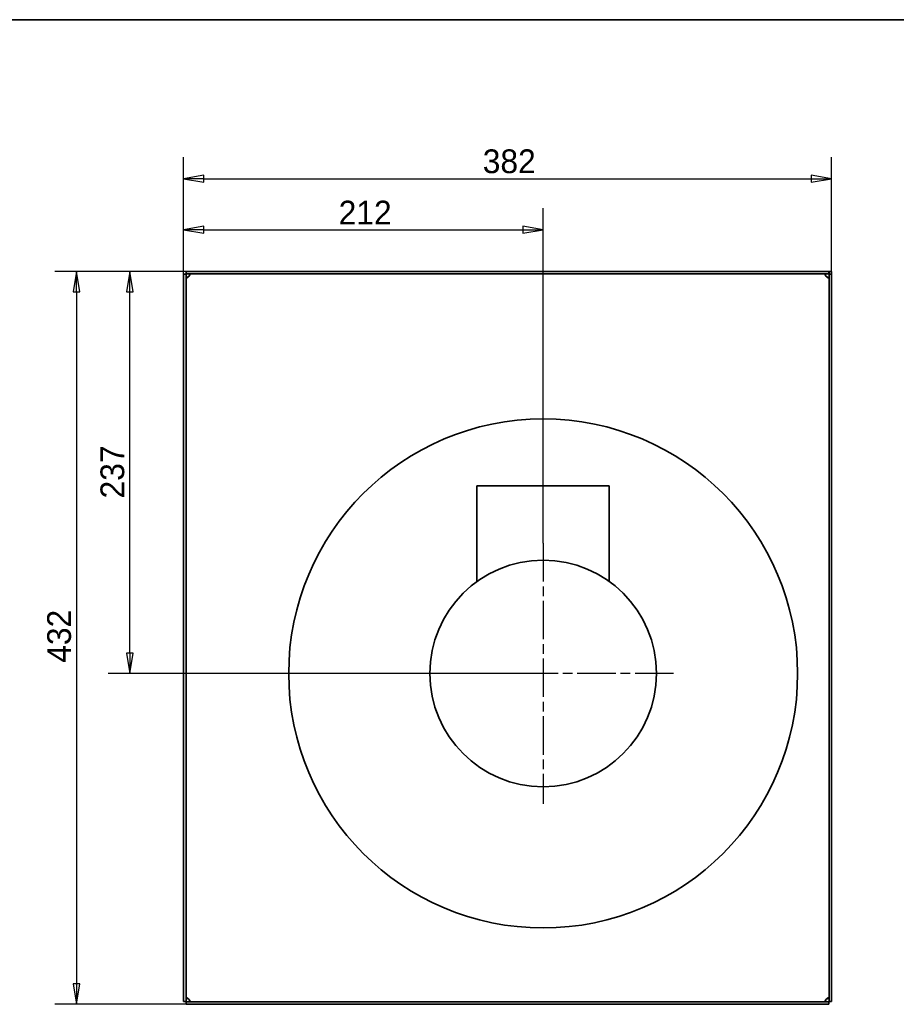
# Model space of a CAD drawing. Header units: millimetres. Extents: x 66 to 1674, y 20 to 1168.
# Tile 21 of 23: x 627 to 1143, y 588 to 1168. Entities that reach past the tile are written whole.
import ezdxf

# ---------------------------------------------------------------- set-up
doc = ezdxf.new("R2010")
doc.units = ezdxf.units.MM
doc.header["$LTSCALE"] = 4
doc.linetypes.add('CHAIN', pattern=[0.3543, 0.2362, -0.0295, 0.0591, -0.0295])
for name, color, linetype, lineweight, true_color in [('Krawędzie widoczne(ISO)', 7, 'Continuous', 35, 0x262659), ('Szkic(ISO)', 7, 'Continuous', 35, 0x262659), ('Wymiary(ISO)', 7, 'Continuous', 25, 0x262659), ('Znacznik środka(ISO)', 7, 'Continuous', 25, 0x262659)]:
    doc.layers.add(name, color=color, linetype=linetype, lineweight=lineweight, true_color=true_color)
doc.styles.add('STANDARDDużyTekst', font='txt')
doc.dimstyles.new('X.XXX mała tolerancja', dxfattribs={"dimscale": 4, "dimtxt": 3.5, "dimasz": 3, "dimexe": 3.175, "dimexo": 0, "dimgap": 0.762, "dimtad": 1, "dimtoh": 1, "dimdec": 1, "dimrnd": 1e-08, "dimtxsty": 'STANDARDDużyTekst', "dimblk": 'Filled-2', "dimcen": 0.09, "dimdle": 10, "dimclrd": 256, "dimclre": 256, "dimclrt": 7, "dimadec": 1, "dimazin": 2, "dimtfac": 0.714286, "dimtdec": 3, "dimtmove": 0, "dimatfit": 3, "dimfxl": 1, "dimtolj": 1, "dimlwd": 25, "dimlwe": 25, "dimarcsym": 0})

# ---------------------------------------------------------------- blocks, each defined once
blk = doc.blocks.new('Ramki Ramka A3')
at = {"layer": 'Szkic(ISO)'}
blk.add_line((25, 292), (415, 292), dxfattribs=at)
blk = doc.blocks.new('Filled-2')
at = {"color": 0}
for p, q in [((0, 0), (-1, 0.167)), ((-1, 0.167), (-1, -0.167)), ((-1, 0), (0, 0)), ((-1, -0.167), (0, 0))]:
    blk.add_line(p, q, dxfattribs=at)
at = {"color": 0, "flags": 128}
blk.add_lwpolyline([(-1, -0.167), (0, 0), (-1, 0.167), (-1, -0.167)], dxfattribs=at)
at = {"color": 0}
blk.add_solid([(-1, -0.167), (0, 0), (-1, 0.167), (-1, -0.167)], dxfattribs=at)
blk = doc.blocks.new('*D13')
at = {"layer": 'Defpoints', "color": 0, "linetype": 'Continuous', "transparency": 16777216}
for p in [(691.51, 1019.68), (724.76, 1019.68), (935.16, 782.68)]:
    blk.add_point(p, dxfattribs=at)
at = {"layer": 'Wymiary(ISO)', "color": 179, "linetype": 'Continuous', "lineweight": 25, "true_color": 0x262658, "transparency": 16777216}
for p, q in [((724.76, 1019.68), (678.81, 1019.68)), ((691.51, 794.68), (691.51, 1007.68)), ((935.16, 782.68), (678.81, 782.68))]:
    blk.add_line(p, q, dxfattribs=at)
at = {"layer": 'Wymiary(ISO)', "color": 179, "linetype": 'Continuous', "lineweight": 25, "true_color": 0x262658, "transparency": 16777216, "xscale": 12, "yscale": 12, "zscale": 12}
for p, rotation in [((691.51, 1019.68), 90), ((691.51, 782.68), 270)]:
    blk.add_blockref('Filled-2', p, dxfattribs=dict(at, rotation=rotation))
at = {"layer": 'Wymiary(ISO)', "color": 7, "linetype": 'Continuous', "lineweight": 25, "transparency": 16777216, "insert": (674.22, 885.82), "char_height": 14, "attachment_point": 1, "rotation": 90, "style": 'STANDARDDużyTekst'}
blk.add_mtext('\\A1;237', dxfattribs=at)
blk = doc.blocks.new('*D14')
at = {"layer": 'Defpoints', "color": 0, "linetype": 'Continuous', "transparency": 16777216}
for p in [(724.76, 1019.68), (660.11, 587.68), (724.76, 587.68)]:
    blk.add_point(p, dxfattribs=at)
at = {"layer": 'Wymiary(ISO)', "color": 179, "linetype": 'Continuous', "lineweight": 25, "true_color": 0x262658, "transparency": 16777216}
for p, q in [((724.76, 1019.68), (647.41, 1019.68)), ((660.11, 1007.68), (660.11, 599.68)), ((724.76, 587.68), (647.41, 587.68))]:
    blk.add_line(p, q, dxfattribs=at)
at = {"layer": 'Wymiary(ISO)', "color": 179, "linetype": 'Continuous', "lineweight": 25, "true_color": 0x262658, "transparency": 16777216, "xscale": 12, "yscale": 12, "zscale": 12}
for p, rotation in [((660.11, 1019.68), 90), ((660.11, 587.68), 270)]:
    blk.add_blockref('Filled-2', p, dxfattribs=dict(at, rotation=rotation))
at = {"layer": 'Wymiary(ISO)', "color": 7, "linetype": 'Continuous', "lineweight": 25, "transparency": 16777216, "insert": (642.82, 788.97), "char_height": 14, "attachment_point": 1, "rotation": 90, "style": 'STANDARDDużyTekst'}
blk.add_mtext('\\A1;432', dxfattribs=at)
blk = doc.blocks.new('*D15')
at = {"layer": 'Defpoints', "color": 0, "linetype": 'Continuous', "transparency": 16777216}
for p in [(935.16, 1044.22), (723.16, 1018.08), (935.16, 859.48)]:
    blk.add_point(p, dxfattribs=at)
at = {"layer": 'Wymiary(ISO)', "color": 179, "linetype": 'Continuous', "lineweight": 25, "true_color": 0x262658, "transparency": 16777216}
for p, q in [((723.16, 1018.08), (723.16, 1056.92)), ((935.16, 859.48), (935.16, 1056.92)), ((735.16, 1044.22), (923.16, 1044.22))]:
    blk.add_line(p, q, dxfattribs=at)
at = {"layer": 'Wymiary(ISO)', "color": 179, "linetype": 'Continuous', "lineweight": 25, "true_color": 0x262658, "transparency": 16777216, "xscale": 12, "yscale": 12, "zscale": 12, "rotation": 180}
blk.add_blockref('Filled-2', (723.16, 1044.22), dxfattribs=at)
at = {"layer": 'Wymiary(ISO)', "color": 179, "linetype": 'Continuous', "lineweight": 25, "true_color": 0x262658, "transparency": 16777216, "xscale": 12, "yscale": 12, "zscale": 12}
blk.add_blockref('Filled-2', (935.16, 1044.22), dxfattribs=at)
at = {"layer": 'Wymiary(ISO)', "color": 7, "linetype": 'Continuous', "lineweight": 25, "transparency": 16777216, "insert": (814.63, 1061.32), "char_height": 14, "attachment_point": 1, "style": 'STANDARDDużyTekst'}
blk.add_mtext('\\A1;212', dxfattribs=at)
blk = doc.blocks.new('*D16')
at = {"layer": 'Defpoints', "color": 0, "linetype": 'Continuous', "transparency": 16777216}
for p in [(1105.16, 1074.26), (723.16, 1018.08), (1105.16, 1018.08)]:
    blk.add_point(p, dxfattribs=at)
at = {"layer": 'Wymiary(ISO)', "color": 179, "linetype": 'Continuous', "lineweight": 25, "true_color": 0x262658, "transparency": 16777216}
for p, q in [((723.16, 1018.08), (723.16, 1086.96)), ((1105.16, 1018.08), (1105.16, 1086.96)), ((735.16, 1074.26), (1093.16, 1074.26))]:
    blk.add_line(p, q, dxfattribs=at)
at = {"layer": 'Wymiary(ISO)', "color": 179, "linetype": 'Continuous', "lineweight": 25, "true_color": 0x262658, "transparency": 16777216, "xscale": 12, "yscale": 12, "zscale": 12, "rotation": 180}
blk.add_blockref('Filled-2', (723.16, 1074.26), dxfattribs=at)
at = {"layer": 'Wymiary(ISO)', "color": 179, "linetype": 'Continuous', "lineweight": 25, "true_color": 0x262658, "transparency": 16777216, "xscale": 12, "yscale": 12, "zscale": 12}
blk.add_blockref('Filled-2', (1105.16, 1074.26), dxfattribs=at)
at = {"layer": 'Wymiary(ISO)', "color": 7, "linetype": 'Continuous', "lineweight": 25, "transparency": 16777216, "insert": (899.55, 1091.55), "char_height": 14, "attachment_point": 1, "style": 'STANDARDDużyTekst'}
blk.add_mtext('\\A1;382', dxfattribs=at)

msp = doc.modelspace()

# ---------------------------------------------------------------- linework, layer by layer
at = {"layer": 'Krawędzie widoczne(ISO)'}
for p, q in [((723.158, 1018.078), (723.158, 589.278)), ((724.658, 1018.078), (723.158, 1018.078)), ((724.658, 1018.078), (724.658, 589.278)), ((1103.558, 1019.678), (724.758, 1019.678)), ((724.758, 1018.178), (724.758, 1019.678)), ((1103.558, 1018.178), (724.758, 1018.178)), ((1103.558, 1018.178), (1103.558, 1019.678)), ((1105.158, 1019.678), (1103.658, 1019.678)), ((1103.658, 1016.507), (1103.658, 1019.678)), ((1103.658, 589.278), (1103.658, 1018.078)), ((1105.158, 1018.078), (1103.658, 1018.078)), ((1105.158, 1019.678), (1105.158, 1018.078)), ((1105.158, 589.278), (1105.158, 1018.078)), ((896.158, 893.178), (974.158, 893.178)), ((896.158, 836.911), (896.158, 893.178)), ((974.158, 836.911), (974.158, 893.178)), ((724.658, 589.278), (723.158, 589.278)), ((724.758, 589.178), (1103.558, 589.178)), ((724.758, 589.178), (724.758, 587.678)), ((724.758, 587.678), (1103.558, 587.678)), ((1103.558, 587.678), (1103.558, 589.178)), ((1103.658, 589.278), (1105.158, 589.278))]:
    msp.add_line(p, q, dxfattribs=at)
for radius in [150, 66.8]:
    msp.add_circle((935.158, 782.678), radius, dxfattribs=at)
for centre, start, end in [((724.462, 1018.375), 312.733092, 317.266908), ((1103.855, 1018.375), 222.733092, 227.266908), ((724.462, 588.982), 42.733092, 47.266908), ((1103.855, 588.982), 132.733092, 137.266908)]:
    msp.add_arc(centre, 2.5, start, end, dxfattribs=at)
for points, knots in [([(726.158, 1016.538), (726.117, 1016.485), (726.073, 1016.431), (725.985, 1016.334), (725.942, 1016.29), (725.824, 1016.185), (725.733, 1016.112), (725.571, 1016.014), (725.513, 1015.984), (725.351, 1015.913), (725.25, 1015.886), (725.065, 1015.869), (724.984, 1015.879), (724.844, 1015.939), (724.789, 1015.99), (724.733, 1016.085), (724.72, 1016.115), (724.691, 1016.198), (724.678, 1016.255), (724.666, 1016.351), (724.663, 1016.386), (724.659, 1016.46), (724.658, 1016.499), (724.658, 1016.538)], [0, 0, 0, 0, 0.02019304, 0.02019304, 0.03944596, 0.03944596, 0.06879142, 0.06879142, 0.0847965, 0.0847965, 0.11342535, 0.11342535, 0.14163414, 0.14163414, 0.1720975, 0.1720975, 0.18446606, 0.18446606, 0.20422918, 0.20422918, 0.21507142, 0.21507142, 0.22630583, 0.22630583, 0.22630583, 0.22630583]), ([(724.817, 1015.973), (725.022, 1016.021), (725.235, 1016.086), (725.747, 1016.29), (725.986, 1016.426), (726.158, 1016.538)], [-0.10633523, -0.10633523, -0.10633523, -0.10633523, -0.06180457, -0.06180457, 0, 0, 0, 0]), ([(726.298, 1018.178), (726.352, 1018.178), (726.405, 1018.176), (726.502, 1018.169), (726.546, 1018.163), (726.652, 1018.142), (726.724, 1018.121), (726.822, 1018.06), (726.853, 1018.034), (726.923, 1017.948), (726.95, 1017.879), (726.967, 1017.713), (726.957, 1017.62), (726.897, 1017.412), (726.846, 1017.301), (726.751, 1017.149), (726.721, 1017.106), (726.638, 1016.996), (726.581, 1016.931), (726.485, 1016.835), (726.45, 1016.803), (726.376, 1016.74), (726.337, 1016.708), (726.298, 1016.678)], [-0.29886256, -0.29886256, -0.29886256, -0.29886256, -0.27219535, -0.27219535, -0.24676968, -0.24676968, -0.20801567, -0.20801567, -0.18687914, -0.18687914, -0.1490715, -0.1490715, -0.11181858, -0.11181858, -0.07158825, -0.07158825, -0.05525416, -0.05525416, -0.02915473, -0.02915473, -0.01483631, -0.01483631, 0, 0, 0, 0]), ([(726.298, 1016.678), (726.429, 1016.878), (726.535, 1017.078), (726.715, 1017.501), (726.784, 1017.708), (726.846, 1017.948), (726.855, 1017.984), (726.863, 1018.02)], [0, 0, 0, 0, 0.07164926, 0.07164926, 0.14070497, 0.14070497, 0.1529969, 0.1529969, 0.1529969, 0.1529969]), ([(1102.018, 1016.678), (1101.965, 1016.719), (1101.911, 1016.763), (1101.814, 1016.851), (1101.771, 1016.895), (1101.665, 1017.012), (1101.592, 1017.103), (1101.494, 1017.265), (1101.464, 1017.323), (1101.394, 1017.485), (1101.366, 1017.586), (1101.349, 1017.771), (1101.36, 1017.852), (1101.419, 1017.992), (1101.471, 1018.047), (1101.565, 1018.103), (1101.595, 1018.116), (1101.679, 1018.146), (1101.735, 1018.158), (1101.831, 1018.17), (1101.866, 1018.173), (1101.94, 1018.177), (1101.979, 1018.178), (1102.018, 1018.178)], [0, 0, 0, 0, 0.02019304, 0.02019304, 0.03944596, 0.03944596, 0.06879142, 0.06879142, 0.0847965, 0.0847965, 0.11342535, 0.11342535, 0.14163414, 0.14163414, 0.1720975, 0.1720975, 0.18446606, 0.18446606, 0.20422918, 0.20422918, 0.21507142, 0.21507142, 0.22630583, 0.22630583, 0.22630583, 0.22630583]), ([(1101.453, 1018.02), (1101.501, 1017.814), (1101.566, 1017.601), (1101.77, 1017.089), (1101.906, 1016.851), (1102.018, 1016.678)], [-0.10633523, -0.10633523, -0.10633523, -0.10633523, -0.06180457, -0.06180457, 0, 0, 0, 0]), ([(1103.658, 1016.538), (1103.658, 1016.485), (1103.656, 1016.431), (1103.649, 1016.334), (1103.643, 1016.29), (1103.622, 1016.185), (1103.601, 1016.112), (1103.54, 1016.014), (1103.514, 1015.984), (1103.428, 1015.913), (1103.359, 1015.886), (1103.193, 1015.869), (1103.1, 1015.879), (1102.893, 1015.939), (1102.781, 1015.99), (1102.629, 1016.085), (1102.586, 1016.115), (1102.476, 1016.198), (1102.411, 1016.255), (1102.315, 1016.351), (1102.283, 1016.386), (1102.22, 1016.46), (1102.188, 1016.499), (1102.158, 1016.538)], [-0.29886256, -0.29886256, -0.29886256, -0.29886256, -0.27219535, -0.27219535, -0.24676968, -0.24676968, -0.20801567, -0.20801567, -0.18687914, -0.18687914, -0.1490715, -0.1490715, -0.11181858, -0.11181858, -0.07158825, -0.07158825, -0.05525416, -0.05525416, -0.02915473, -0.02915473, -0.01483631, -0.01483631, 0, 0, 0, 0]), ([(1102.158, 1016.538), (1102.358, 1016.408), (1102.558, 1016.301), (1102.981, 1016.122), (1103.189, 1016.052), (1103.428, 1015.99), (1103.464, 1015.981), (1103.5, 1015.973)], [0, 0, 0, 0, 0.07164926, 0.07164926, 0.14070497, 0.14070497, 0.1529969, 0.1529969, 0.1529969, 0.1529969]), ([(724.658, 590.818), (724.658, 590.871), (724.66, 590.925), (724.668, 591.022), (724.673, 591.066), (724.694, 591.172), (724.715, 591.244), (724.777, 591.342), (724.802, 591.373), (724.888, 591.443), (724.958, 591.47), (725.124, 591.487), (725.217, 591.477), (725.424, 591.417), (725.535, 591.366), (725.687, 591.271), (725.731, 591.241), (725.84, 591.158), (725.906, 591.101), (726.001, 591.005), (726.033, 590.97), (726.097, 590.896), (726.128, 590.857), (726.158, 590.818)], [-0.29886256, -0.29886256, -0.29886256, -0.29886256, -0.27219535, -0.27219535, -0.24676968, -0.24676968, -0.20801567, -0.20801567, -0.18687914, -0.18687914, -0.1490715, -0.1490715, -0.11181858, -0.11181858, -0.07158825, -0.07158825, -0.05525416, -0.05525416, -0.02915473, -0.02915473, -0.01483631, -0.01483631, 0, 0, 0, 0]), ([(726.158, 590.818), (725.958, 590.948), (725.758, 591.055), (725.336, 591.234), (725.128, 591.304), (724.888, 591.366), (724.852, 591.375), (724.817, 591.383)], [0, 0, 0, 0, 0.07164926, 0.07164926, 0.14070497, 0.14070497, 0.1529969, 0.1529969, 0.1529969, 0.1529969]), ([(726.298, 590.678), (726.352, 590.637), (726.405, 590.593), (726.502, 590.505), (726.546, 590.461), (726.652, 590.344), (726.724, 590.253), (726.822, 590.091), (726.853, 590.033), (726.923, 589.871), (726.95, 589.77), (726.967, 589.585), (726.957, 589.504), (726.897, 589.364), (726.846, 589.309), (726.751, 589.253), (726.721, 589.24), (726.638, 589.21), (726.581, 589.198), (726.485, 589.186), (726.45, 589.183), (726.376, 589.179), (726.337, 589.178), (726.298, 589.178)], [0, 0, 0, 0, 0.02019304, 0.02019304, 0.03944596, 0.03944596, 0.06879142, 0.06879142, 0.0847965, 0.0847965, 0.11342535, 0.11342535, 0.14163414, 0.14163414, 0.1720975, 0.1720975, 0.18446606, 0.18446606, 0.20422918, 0.20422918, 0.21507142, 0.21507142, 0.22630583, 0.22630583, 0.22630583, 0.22630583]), ([(726.863, 589.336), (726.815, 589.542), (726.75, 589.755), (726.547, 590.267), (726.411, 590.505), (726.298, 590.678)], [-0.10633523, -0.10633523, -0.10633523, -0.10633523, -0.06180457, -0.06180457, 0, 0, 0, 0]), ([(1102.018, 589.178), (1101.965, 589.178), (1101.911, 589.18), (1101.814, 589.187), (1101.771, 589.193), (1101.665, 589.214), (1101.592, 589.235), (1101.494, 589.296), (1101.464, 589.322), (1101.394, 589.408), (1101.366, 589.478), (1101.349, 589.644), (1101.36, 589.737), (1101.419, 589.944), (1101.471, 590.055), (1101.565, 590.207), (1101.595, 590.25), (1101.679, 590.36), (1101.735, 590.425), (1101.831, 590.521), (1101.866, 590.553), (1101.94, 590.617), (1101.979, 590.648), (1102.018, 590.678)], [-0.29886256, -0.29886256, -0.29886256, -0.29886256, -0.27219535, -0.27219535, -0.24676968, -0.24676968, -0.20801567, -0.20801567, -0.18687914, -0.18687914, -0.1490715, -0.1490715, -0.11181858, -0.11181858, -0.07158825, -0.07158825, -0.05525416, -0.05525416, -0.02915473, -0.02915473, -0.01483631, -0.01483631, 0, 0, 0, 0]), ([(1102.018, 590.678), (1101.888, 590.478), (1101.781, 590.278), (1101.602, 589.855), (1101.533, 589.648), (1101.47, 589.408), (1101.461, 589.372), (1101.453, 589.336)], [0, 0, 0, 0, 0.07164926, 0.07164926, 0.14070497, 0.14070497, 0.1529969, 0.1529969, 0.1529969, 0.1529969]), ([(1102.158, 590.818), (1102.199, 590.871), (1102.243, 590.925), (1102.331, 591.022), (1102.375, 591.066), (1102.492, 591.172), (1102.583, 591.244), (1102.745, 591.342), (1102.803, 591.373), (1102.965, 591.443), (1103.066, 591.47), (1103.251, 591.487), (1103.332, 591.477), (1103.473, 591.417), (1103.528, 591.366), (1103.583, 591.271), (1103.597, 591.241), (1103.626, 591.158), (1103.638, 591.101), (1103.65, 591.005), (1103.653, 590.97), (1103.657, 590.896), (1103.658, 590.857), (1103.658, 590.818)], [0, 0, 0, 0, 0.02019304, 0.02019304, 0.03944596, 0.03944596, 0.06879142, 0.06879142, 0.0847965, 0.0847965, 0.11342535, 0.11342535, 0.14163414, 0.14163414, 0.1720975, 0.1720975, 0.18446606, 0.18446606, 0.20422918, 0.20422918, 0.21507142, 0.21507142, 0.22630583, 0.22630583, 0.22630583, 0.22630583]), ([(1103.5, 591.383), (1103.294, 591.335), (1103.081, 591.27), (1102.569, 591.066), (1102.331, 590.93), (1102.158, 590.818)], [-0.10633523, -0.10633523, -0.10633523, -0.10633523, -0.06180457, -0.06180457, 0, 0, 0, 0])]:
    msp.add_open_spline(points, degree=3, knots=knots, dxfattribs=at)
at = {"layer": 'Znacznik środka(ISO)', "linetype": 'CHAIN', "ltscale": 23.990969}
for p, q in [((935.158, 859.478), (935.158, 705.878)), ((1011.958, 782.678), (858.358, 782.678))]:
    msp.add_line(p, q, dxfattribs=at)

# ---------------------------------------------------------------- block references
at = {"xscale": 4, "yscale": 4, "zscale": 4}
msp.add_blockref('Ramki Ramka A3', (0, 0), dxfattribs=at)

# ---------------------------------------------------------------- dimensions: what is measured, and where the dimension line sits
at = {"layer": 'Wymiary(ISO)', "color": 179, "linetype": 'Continuous', "lineweight": 25, "true_color": 0x262658}
for base, p1, p2, angle, picture, middle in [((1105.158, 1074.259), (723.158, 1018.078), (1105.158, 1018.078), 180, '*D16', (914.158, 1074.259)), ((935.158, 1044.215), (723.158, 1018.078), (935.158, 859.478), 180, '*D15', (829.158, 1044.215)), ((660.112, 587.678), (724.758, 1019.678), (724.758, 587.678), 90, '*D14', (660.112, 803.678)), ((691.512, 1019.678), (935.158, 782.678), (724.758, 1019.678), 90, '*D13', (691.512, 901.178))]:
    dim = msp.add_linear_dim(base=base, p1=p1, p2=p2, angle=angle, dimstyle='X.XXX mała tolerancja', override={"dimgap": 0.762, "dimtoh": 0, "dimdec": 1, "dimtol": 0, "dimlim": 0, "dimtp": 0, "dimtm": 0, "dimtdec": 3, "dimtofl": 0, "dimatfit": 1}, dxfattribs=at)
    dim.commit()
    dim.dimension.update_dxf_attribs({"geometry": picture, "text_midpoint": middle, "dimtype": 160})

doc.saveas('drawing.dxf')
